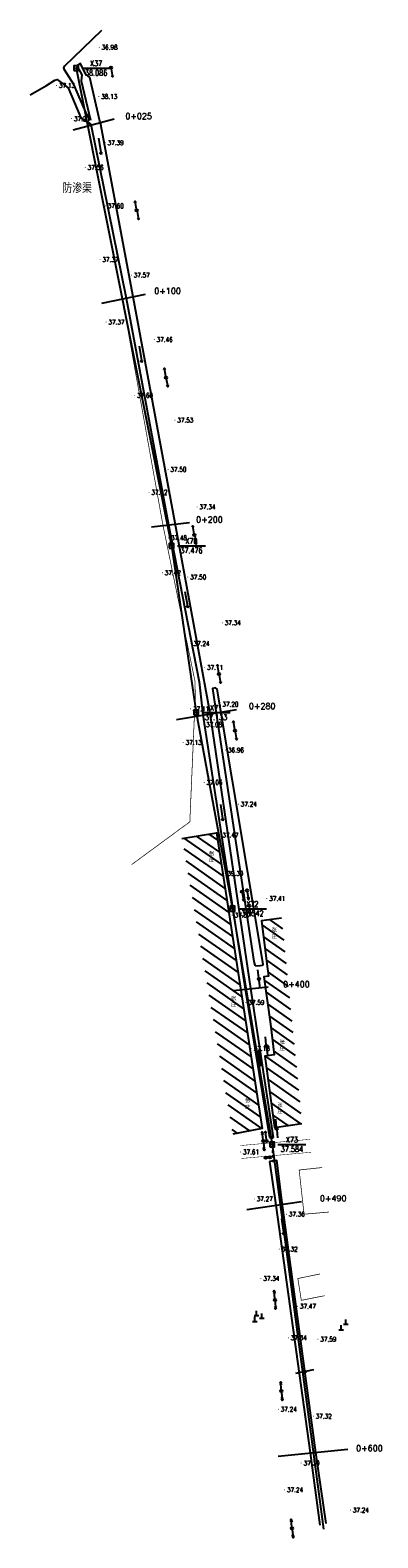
# Model space of a CAD drawing. Header units: millimetres. Extents: x 447445 to 454986, y 3851431 to 3863604.
# Tile 4 of 13: x 454153 to 454302, y 3854618 to 3855261. Entities that reach past the tile are written whole.
import ezdxf
from ezdxf.enums import TextEntityAlignment as Align

# ---------------------------------------------------------------- set-up
doc = ezdxf.new("R2010")
doc.units = ezdxf.units.MM
doc.linetypes.add('4341', pattern=[2, 1, -1])
doc.linetypes.add('X3', pattern=[5, 4, -1])
for name, color, linetype in [('CYdl', 7, 'Continuous'), ('DLDW', 7, 'Continuous'), ('DLSS', 7, 'Continuous'), ('DMTZ', 7, 'Continuous'), ('duanmianxian', 7, 'Continuous'), ('GCD', 7, 'Continuous'), ('GXYZ', 7, 'Continuous'), ('JMD', 7, 'Continuous'), ('KZD', 7, 'Continuous'), ('SXSS', 7, 'Continuous'), ('断面零线', 7, 'Continuous')]:
    doc.layers.add(name, color=color, linetype=linetype)
doc.styles.add('HZ', font='rs.shx', dxfattribs={"bigfont": 'hztxt.shx'})
doc.styles.get("Standard").update_dxf_attribs({"font": 'txt', "bigfont": 'hztxt.shx'})
doc.linetypes.add('10421', pattern='A,2,[150,AAA.SHX,S=1,R=0,X=0,Y=1],1e-11', length=2)
doc.linetypes.add('443', pattern='A,9.4,[169,AAA.SHX,S=1,R=0,X=0,Y=0.15],0.6', length=10)
pattern_1 = [(325, (-117.29, 2.15), (2.1509116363, 3.071820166), [])]

# ---------------------------------------------------------------- blocks, each defined once
blk = doc.blocks.new('gc013a')
at = {"linetype": 'Continuous'}
blk.add_line((0.5, 0), (4, 0), dxfattribs=at)
at = {"linetype": 'Continuous', "flags": 128}
for points in [[(2.77, 0.35), (3.38, 0), (2.77, -0.35)], [(3.39, 0.35), (4, 0), (3.39, -0.35)]]:
    blk.add_lwpolyline(points, dxfattribs=at)
blk = doc.blocks.new('gc170')
at = {"linetype": 'Continuous'}
blk.add_circle((0, 0), 0.5, dxfattribs=at)
blk = doc.blocks.new('gc111')
for p, q in [((-1, 0), (1, 0)), ((0, 0), (0, 2))]:
    blk.add_line(p, q)
blk = doc.blocks.new('gc013c')
at = {"linetype": 'Continuous'}
blk.add_line((0.5, 0), (4, 0), dxfattribs=at)
at = {"linetype": 'Continuous', "const_width": 0.15, "flags": 128}
blk.add_lwpolyline([(3.775, 0, 1), (3.925, 0, 1)], format="xyb", close=True, dxfattribs=at)
blk = doc.blocks.new('gc013b')
at = {"linetype": 'Continuous'}
blk.add_line((0.5, 0), (4, 0), dxfattribs=at)
at = {"linetype": 'Continuous', "flags": 128}
blk.add_lwpolyline([(3.39, 0.35), (4, 0), (3.39, -0.35)], dxfattribs=at)
blk = doc.blocks.new('gc086')
for p, q in [((0, 0), (7, 0)), ((7, 0), (6.18, 0.57)), ((7, 0), (6.18, -0.57))]:
    blk.add_line(p, q)
blk = doc.blocks.new('GC200')
at = {"const_width": 0.2}
blk.add_lwpolyline([(-0.1, 0, 1), (0.1, 0, 1)], format="xyb", close=True, dxfattribs=at)
blk = doc.blocks.new('GC115')
blk.add_lwpolyline([(-1, -1), (1, -1), (1, 1), (-1, 1)], close=True)
blk.add_point((0, 0))

msp = doc.modelspace()

# ---------------------------------------------------------------- hatches: boundary and pattern name
at = {"layer": 'JMD', "linetype": 'Continuous'}
h = msp.add_hatch(dxfattribs=at)
h.set_pattern_fill('ANSI31', scale=30, angle=280, style=0)
h.set_pattern_definition(pattern_1)
h.paths.add_polyline_path([(454218.24, 3854916.23), (454232.95, 3854918.62), (454252.51, 3854792.55), (454239.97, 3854790.03)])
h.paths.add_polyline_path([(454244.82, 3854805.75), (454247.75, 3854805.75), (454247.75, 3854799.83), (454244.82, 3854799.83)], flags=24)
h.paths.add_polyline_path([(454238.79, 3854849.3), (454241.72, 3854849.3), (454241.72, 3854843.38), (454238.79, 3854843.38)], flags=24)
h.paths.add_polyline_path([(454229.36, 3854911.1), (454232.3, 3854911.1), (454232.3, 3854905.18), (454229.36, 3854905.18)], flags=24)
h = msp.add_hatch(dxfattribs=at)
h.set_pattern_fill('ANSI31', scale=30, angle=280, style=0)
h.set_pattern_definition(pattern_1)
h.paths.add_polyline_path([(454260.76, 3854882.26), (454269.49, 3854794.7), (454257.74, 3854792.94), (454253.67, 3854823.35), (454257.6, 3854823.86), (454256.11, 3854837.02), (454253.23, 3854857.17), (454255.23, 3854857.49), (454254.5, 3854862.78), (454252.17, 3854881.05)])
h.paths.add_polyline_path([(454259.47, 3854830.63), (454262.4, 3854830.63), (454262.4, 3854824.71), (454259.47, 3854824.71)], flags=24)
h.paths.add_polyline_path([(454258.57, 3854803.75), (454261.5, 3854803.75), (454261.5, 3854797.83), (454258.57, 3854797.83)], flags=24)
h.paths.add_polyline_path([(454256.12, 3854878.48), (454259.05, 3854878.48), (454259.05, 3854872.56), (454256.12, 3854872.56)], flags=24)

# ---------------------------------------------------------------- linework, layer by layer
at = {"layer": 'CYdl', "color": 7, "linetype": '4341'}
msp.add_lwpolyline([(454256.53, 3854789.09), (454257.23, 3854777.97)], dxfattribs=at)
at = {"layer": 'DLSS', "color": 7, "linetype": 'X3', "flags": 128}
for points, const_width in [([(454177.9, 3855220.79), (454192.79, 3855146.31), (454210.13, 3855049.9), (454223.79, 3854983.38), (454224.02, 3854975.24), (454223.55, 3854968.03), (454221.62, 3854923.3), (454196.76, 3854905.05)], 0.3), ([(454243.5, 3854779.71), (454273.39, 3854782.38)], 0.2)]:
    msp.add_lwpolyline(points, dxfattribs=dict(at, const_width=const_width))
at = {"layer": 'DLSS', "color": 7, "linetype": 'Continuous', "const_width": 0.2, "flags": 128}
msp.add_lwpolyline([(454243.01, 3854785.21), (454272.9, 3854787.88)], dxfattribs=at)
at = {"layer": 'DMTZ', "color": 7, "linetype": '10421', "flags": 128}
for points in [[(454179.16, 3855222.63), (454177.66, 3855225.04), (454172.07, 3855237.74), (454168.14, 3855244.05), (454167.8, 3855244.84), (454168.05, 3855245.62), (454184.05, 3855260.96)], [(454257.35, 3854788.65), (454247.67, 3854852.27), (454230.32, 3854969.64), (454215.37, 3855050.73), (454197.49, 3855147.23), (454183.43, 3855221.44), (454183.14, 3855222.14), (454178.93, 3855240.71), (454177.14, 3855242.35), (454174.89, 3855246.67), (454173.41, 3855245.77)], [(454173.41, 3855245.77), (454175.49, 3855241.86), (454175.24, 3855239.37), (454179.16, 3855222.63)], [(454153.43, 3855233.41), (454160.43, 3855237.34), (454164.05, 3855239.61), (454164.94, 3855239.88), (454165.55, 3855239.56), (454169.67, 3855236.31), (454175.06, 3855223.55), (454179.35, 3855220.83)], [(454179.35, 3855220.83), (454194.41, 3855146.66), (454212.45, 3855049.91), (454225.6, 3854983.02), (454227.13, 3854969), (454245.21, 3854851.87), (454255.62, 3854788.7)], [(454248.91, 3854863.71), (454249.4, 3854862.14), (454249.75, 3854861.94), (454251.64, 3854862.09), (454252.63, 3854862.2), (454252.97, 3854862.53), (454233.26, 3854979.85), (454232.57, 3854980.46), (454231.26, 3854980.14), (454232.9, 3854969.66), (454248.91, 3854863.71)], [(454255.62, 3854788.7), (454257.35, 3854788.65)], [(454279.76, 3854624.08), (454275.45, 3854654.28), (454261.07, 3854760.82), (454258.72, 3854778.85), (454255.68, 3854778.39)], [(454255.68, 3854778.39), (454258.33, 3854759.75), (454272.98, 3854654.22), (454277.09, 3854623.29)]]:
    msp.add_lwpolyline(points, dxfattribs=at)
at = {"layer": 'duanmianxian', "color": 7, "flags": 128}
for points in [[(454171.86, 3855218.46), (454189.38, 3855223.11)], [(454184.11, 3855144.59), (454202.74, 3855148.36)], [(454205.28, 3855049.17), (454221.46, 3855050.91)], [(454215.89, 3854967), (454241.58, 3854971.16)], [(454240.32, 3854851.38), (454255.12, 3854852.98)], [(454245.93, 3854758.02), (454269.23, 3854761.34)], [(454259.3, 3854652.72), (454289.07, 3854655.79)]]:
    msp.add_lwpolyline(points, dxfattribs=at)
at = {"layer": 'GXYZ', "color": 7, "linetype": 'Continuous', "const_width": 1, "flags": 128}
msp.add_lwpolyline([(454255.31, 3854780.21), (454254.55, 3854780.13)], dxfattribs=at)
at = {"layer": 'GXYZ', "color": 7, "linetype": 'Continuous'}
for centre in [(454254.06, 3854780.08), (454255.81, 3854780.26)]:
    msp.add_circle(centre, 0.5, dxfattribs=at)
at = {"layer": 'JMD', "color": 7, "linetype": 'Continuous'}
for points in [[(454218.24, 3854916.23), (454232.95, 3854918.62), (454252.51, 3854792.55), (454239.97, 3854790.03)], [(454260.76, 3854882.26), (454252.17, 3854881.05), (454254.5, 3854862.78), (454255.23, 3854857.49), (454253.23, 3854857.17), (454256.11, 3854837.02), (454257.6, 3854823.86), (454253.67, 3854823.35), (454257.74, 3854792.94), (454269.49, 3854794.7)]]:
    msp.add_lwpolyline(points, dxfattribs=at)
at = {"layer": 'JMD', "color": 7, "linetype": '443', "const_width": 0.3, "flags": 128}
for points in [[(454278.11, 3854775.86), (454268.3, 3854774.81), (454270.39, 3854755.96), (454281.07, 3854756.88)], [(454277.23, 3854730.46), (454267.74, 3854728.54), (454269.21, 3854719.23), (454279.15, 3854721.19)]]:
    msp.add_lwpolyline(points, dxfattribs=at)
at = {"layer": 'KZD', "color": 7, "linetype": 'Continuous', "flags": 128}
for points in [[(454175.61, 3855244.77), (454187.61, 3855244.77)], [(454216.29, 3855041.05), (454228.29, 3855041.05)], [(454226.8, 3854969.92), (454238.8, 3854969.92)], [(454242.3, 3854886.27), (454254.3, 3854886.27)], [(454259.21, 3854785.71), (454271.21, 3854785.71)]]:
    msp.add_lwpolyline(points, dxfattribs=at)
at = {"layer": '断面零线', "color": 7, "flags": 128}
msp.add_lwpolyline([(454173.11, 3855244.77), (454213.79, 3855041.05), (454224.3, 3854969.92), (454239.8, 3854886.27), (454256.71, 3854785.71), (454278.75, 3854621.64)], dxfattribs=at)

# ---------------------------------------------------------------- block references
at = {"layer": 'DLDW', "color": 7}
for p in [(454249.34, 3854710.2), (454250.09, 3854712.78), (454252.36, 3854711.61), (454288.26, 3854709.02), (454286.28, 3854706.61)]:
    msp.add_blockref('gc111', p, dxfattribs=at)
at = {"layer": 'GCD', "color": 7}
for p in [(454182.94, 3855253.67, 36.98), (454164.7, 3855237.39, 37.13), (454182.78, 3855232.61, 38.13), (454171.12, 3855223.2, 37.21), (454185.5, 3855212.94, 37.39), (454176.96, 3855202.41, 37.56), (454185.55, 3855186.01, 37.6), (454183.27, 3855163.08, 37.37), (454196.63, 3855156.5, 37.57), (454185.86, 3855136.48, 37.37), (454206.44, 3855128.98, 37.46), (454198.05, 3855105.2, 37.6), (454215.26, 3855094.6, 37.53), (454212.32, 3855073.6, 37.5), (454204.21, 3855063.84, 37.42), (454224.71, 3855057.6, 37.34), (454212.54, 3855044.38, 37.48), (454209.92, 3855029.53, 37.42), (454220.76, 3855027.68, 37.5), (454235.5, 3855008.22, 37.34), (454222.15, 3854999.32, 37.24), (454227.96, 3854989.18, 37.11), (454221.95, 3854971.48, 37.11), (454234.53, 3854973.43, 37.2), (454227.54, 3854964.75, 37.08), (454218.81, 3854957.2, 37.13), (454236.87, 3854953.93, 36.96), (454227.71, 3854940.13, 37.06), (454242.37, 3854930.86, 37.24), (454234.49, 3854917.65, 37.47), (454236.62, 3854901.33, 39.3), (454254.5, 3854890.56, 37.41), (454239.72, 3854883.54, 37.57), (454245.56, 3854846.24, 37.59), (454247.88, 3854826.69, 37.18), (454243.28, 3854782.49), (454249.17, 3854762.45, 37.27), (454262.87, 3854755.97, 37.36), (454259.81, 3854741.09, 37.32), (454251.97, 3854728.59, 37.34), (454267.6, 3854716.71, 37.47), (454263.69, 3854703.23, 37.34), (454276.31, 3854702.62, 37.59), (454259.43, 3854672.76, 37.24), (454274.35, 3854669.79, 37.32), (454269.17, 3854649.83, 37.3), (454262.12, 3854638.39, 37.24), (454290.21, 3854629.77, 37.24)]:
    msp.add_blockref('GC200', p, dxfattribs=at)
at = {"layer": 'GXYZ', "color": 7}
for p in [(454187.94, 3855244.93), (454198.99, 3855184.08), (454211.46, 3855112.79), (454223.6, 3855045.64), (454234.06, 3854986.37), (454240.92, 3854962.25), (454243.93, 3854893.55), (454246.02, 3854894.02), (454246.95, 3854887.6), (454251.09, 3854856.25), (454254.31, 3854827.68), (454254.38, 3854787.21), (454258.66, 3854792.49), (454253.03, 3854787.15), (454257.97, 3854719.39), (454270.71, 3854688.86), (454260.72, 3854680.54), (454265.26, 3854621.94)]:
    msp.add_blockref('gc170', p, dxfattribs=at)
for name, p, rotation in [('gc013b', (454187.94, 3855244.93), 279.9240158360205), ('gc013b', (454198.99, 3855184.08), 100.289884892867), ('gc013b', (454198.99, 3855184.08), 279.9240158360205), ('gc013b', (454211.46, 3855112.79), 99.92401583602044), ('gc013b', (454211.46, 3855112.79), 280.2506673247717), ('gc013b', (454223.6, 3855045.64), 100.2506673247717), ('gc013b', (454223.6, 3855045.64), 280.0080561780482), ('gc013b', (454234.06, 3854986.37), 100.0080561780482), ('gc013b', (454234.06, 3854986.37), 280.023008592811), ('gc013b', (454240.92, 3854962.25), 100.0080561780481), ('gc013b', (454240.92, 3854962.25), 280.023008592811), ('gc013b', (454243.93, 3854893.55), 278.7127411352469), ('gc013a', (454246.02, 3854894.02), 278.448321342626), ('gc013a', (454246.95, 3854887.6), 278.448321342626), ('gc013c', (454251.09, 3854856.25), 95.58666661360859), ('gc013c', (454251.09, 3854856.25), 275.7885936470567), ('gc013c', (454254.31, 3854827.68), 95.58666661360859), ('gc013c', (454254.31, 3854827.68), 275.7885936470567), ('gc013c', (454258.66, 3854792.49), 95.5866666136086), ('gc013a', (454253.03, 3854787.15), 97.67047372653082), ('gc013b', (454254.38, 3854787.21), 96.72348899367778), ('gc013c', (454258.66, 3854792.49), 275.7885936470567), ('gc013a', (454253.03, 3854787.15), 274.1727390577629), ('gc013a', (454257.97, 3854719.39), 94.17273905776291), ('gc013a', (454257.97, 3854719.39), 274.0473585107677), ('gc013c', (454270.71, 3854688.86), 191.7243142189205), ('gc013c', (454270.71, 3854688.86), 12.27743782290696), ('gc013a', (454260.72, 3854680.54), 94.04735851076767), ('gc013a', (454260.72, 3854680.54), 274.4346891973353), ('gc013a', (454265.26, 3854621.94), 94.43468919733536), ('gc013a', (454265.26, 3854621.94), 276.4310682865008)]:
    msp.add_blockref(name, p, dxfattribs=dict(at, rotation=rotation))
at = {"layer": 'KZD', "color": 7}
for p in [(454173.11, 3855244.77, 38.09), (454213.79, 3855041.05, 37.48), (454224.3, 3854969.92, 37.13), (454239.8, 3854886.27, 37.54), (454256.71, 3854785.71, 37.58)]:
    msp.add_blockref('GC115', p, dxfattribs=at)
at = {"layer": 'SXSS', "color": 7}
for p, rotation in [((454182.6, 3855214.88), 279.247294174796), ((454200.04, 3855126.13), 278.9714670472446), ((454219.54, 3855021.49), 279.7483877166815), ((454234.71, 3854930.7), 278.5672863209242), ((454250.68, 3854825.97), 281.1363021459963), ((454260.69, 3854754.04), 278.2459542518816)]:
    msp.add_blockref('gc086', p, dxfattribs=dict(at, rotation=rotation))

# ---------------------------------------------------------------- texts
at = {"color": 7}
msp.add_text('防渗渠', height=4, dxfattribs=at).set_placement((454167.23, 3855191.5))
at = {"layer": 'duanmianxian', "color": 7, "char_height": 2.5, "width": 14.7463, "attachment_point": 1}
for s, insert in [('0+025', (454194.09, 3855225.54)), ('0+100', (454206.44, 3855150.99)), ('0+200', (454224.31, 3855053.49)), ('0+280', (454246.83, 3854973.92)), ('0+400', (454261.46, 3854855.29)), ('0+490', (454277.16, 3854763.98)), ('0+600', (454292.61, 3854657.41))]:
    msp.add_mtext(s, dxfattribs=dict(at, insert=insert))
at = {"layer": 'GCD', "color": 7, "style": 'HZ', "width": 0.8}
for s, p in [('36.98', (454183.94, 3855253.67, 36.98)), ('37.13', (454165.7, 3855237.39, 37.13)), ('38.13', (454183.78, 3855232.61, 38.13)), ('37.21', (454172.12, 3855223.2, 37.21)), ('37.39', (454186.5, 3855212.94, 37.39)), ('37.56', (454177.96, 3855202.41, 37.56)), ('37.60', (454186.55, 3855186.01, 37.6)), ('37.37', (454184.27, 3855163.08, 37.37)), ('37.57', (454197.63, 3855156.5, 37.57)), ('37.37', (454186.86, 3855136.48, 37.37)), ('37.46', (454207.44, 3855128.98, 37.46)), ('37.60', (454199.05, 3855105.2, 37.6)), ('37.53', (454216.26, 3855094.6, 37.53)), ('37.50', (454213.32, 3855073.6, 37.5)), ('37.42', (454205.21, 3855063.84, 37.42)), ('37.34', (454225.71, 3855057.6, 37.34)), ('37.48', (454213.54, 3855044.38, 37.48)), ('37.42', (454210.92, 3855029.53, 37.42)), ('37.50', (454221.76, 3855027.68, 37.5)), ('37.34', (454236.5, 3855008.22, 37.34)), ('37.24', (454223.15, 3854999.32, 37.24)), ('37.11', (454228.96, 3854989.18, 37.11)), ('37.20', (454235.53, 3854973.43, 37.2)), ('37.11', (454222.95, 3854971.48, 37.11)), ('37.08', (454228.54, 3854964.75, 37.08)), ('37.13', (454219.81, 3854957.2, 37.13)), ('36.96', (454237.87, 3854953.93, 36.96)), ('37.06', (454228.71, 3854940.13, 37.06)), ('37.24', (454243.37, 3854930.86, 37.24)), ('37.47', (454235.49, 3854917.65, 37.47)), ('39.30', (454237.62, 3854901.33, 39.3)), ('37.41', (454255.5, 3854890.56, 37.41)), ('37.57', (454240.72, 3854883.54, 37.57)), ('37.59', (454246.56, 3854846.24, 37.59)), ('37.18', (454248.88, 3854826.69, 37.18)), ('37.61', (454244.28, 3854782.49)), ('37.27', (454250.17, 3854762.45, 37.27)), ('37.36', (454263.87, 3854755.97, 37.36)), ('37.32', (454260.81, 3854741.09, 37.32)), ('37.34', (454252.97, 3854728.59, 37.34)), ('37.47', (454268.6, 3854716.71, 37.47)), ('37.34', (454264.69, 3854703.23, 37.34)), ('37.59', (454277.31, 3854702.62, 37.59)), ('37.24', (454260.43, 3854672.76, 37.24)), ('37.32', (454275.35, 3854669.79, 37.32)), ('37.30', (454270.17, 3854649.83, 37.3)), ('37.24', (454263.12, 3854638.39, 37.24)), ('37.24', (454291.21, 3854629.77, 37.24))]:
    msp.add_text(s, height=2, dxfattribs=at).set_placement(p, align=Align.MIDDLE_LEFT)
at = {"layer": 'JMD', "color": 7, "linetype": 'Continuous', "char_height": 1.6392, "width": 1.5069, "attachment_point": 1}
for insert in [(454229.77, 3854910.69), (454256.53, 3854878.07), (454239.19, 3854848.89), (454259.88, 3854830.22), (454245.23, 3854805.34), (454258.98, 3854803.34)]:
    msp.add_mtext('{\\fSimSun|b0|i0|c134|p2;张\\P庄}', dxfattribs=dict(at, insert=insert))
at = {"layer": 'KZD', "color": 7, "style": 'HZ', "width": 0.8}
for s, p in [('X37', (454181.61, 3855246.77)), ('38.086', (454181.61, 3855242.77)), ('37.476', (454222.29, 3855039.05)), ('X70', (454222.29, 3855043.05)), ('37.133', (454232.8, 3854967.92)), ('X71', (454232.8, 3854971.92)), ('37.542', (454248.3, 3854884.27)), ('X72', (454248.3, 3854888.27)), ('X73', (454265.21, 3854787.71)), ('37.584', (454265.21, 3854783.71))]:
    msp.add_text(s, height=2.4, dxfattribs=at).set_placement(p, align=Align.MIDDLE_CENTER)

doc.saveas('drawing.dxf')
